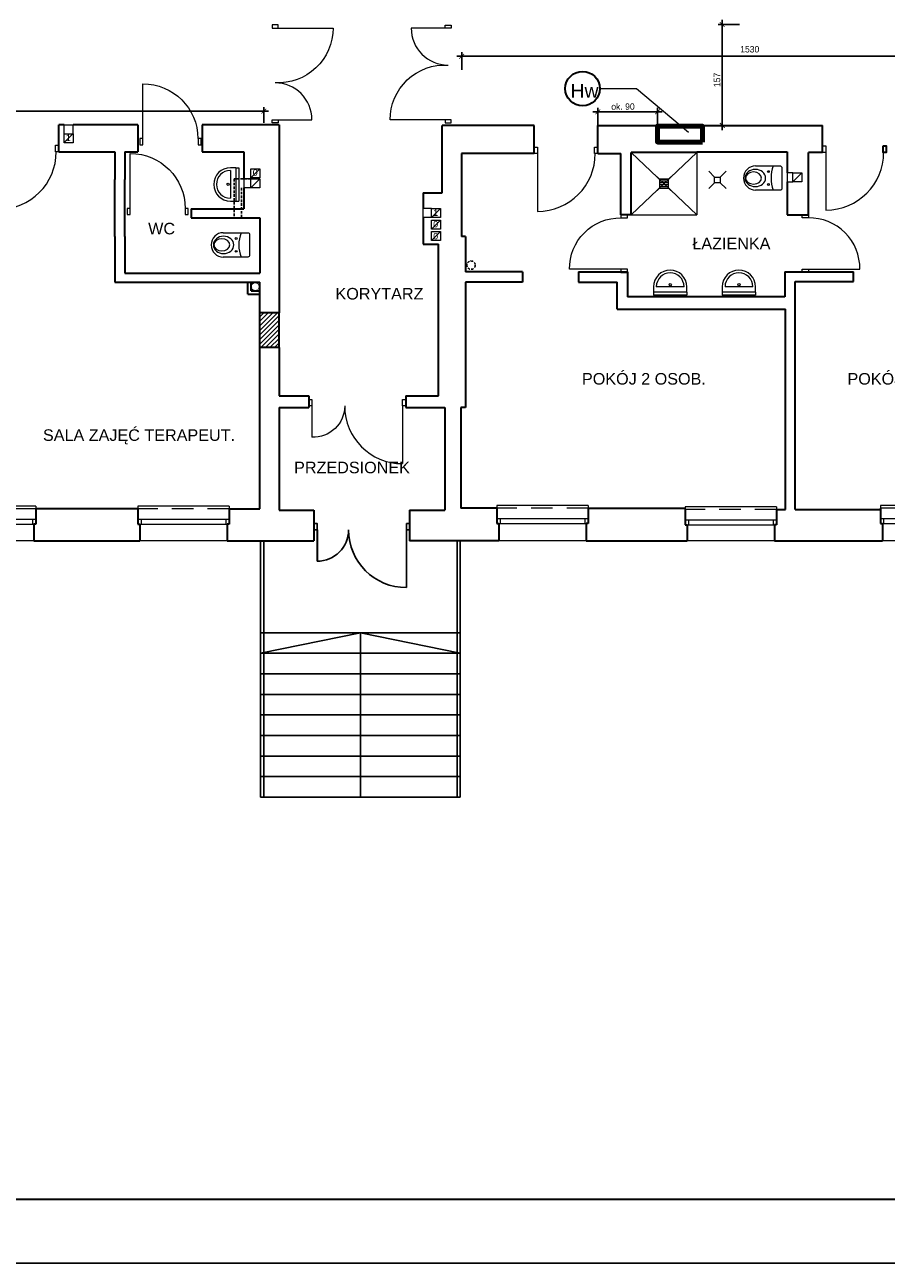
# Model space of a CAD drawing. Extents: x -282929 to -277084, y 175542 to 191450.
# Tile 10 of 30: x -281815 to -280474, y 178825 to 180753. Entities that reach past the tile are written whole.
import ezdxf
from ezdxf.enums import TextEntityAlignment as Align

# ---------------------------------------------------------------- set-up
doc = ezdxf.new("R2010")
doc.units = 0
doc.header["$MEASUREMENT"] = 0
doc.header["$PDMODE"] = 3
doc.header["$PDSIZE"] = 12
doc.linetypes.add('DASHEDX2', pattern=[1.5, 1, -0.5])
doc.linetypes.add('DGN Style 2', pattern=[55.531736, 33.319042, -22.212694])
doc.layers.get('0').update_dxf_attribs({"linetype": 'CONTINUOUS'})
doc.layers.get('DEFPOINTS').update_dxf_attribs({"linetype": 'CONTINUOUS'})
for name, color, linetype, lineweight in [('1 cienka', 7, 'CONTINUOUS', 9), ('dzrwi', 6, 'CONTINUOUS', 0), ('inwentaryzacja', 7, 'CONTINUOUS', 35), ('KONTURY', 92, 'CONTINUOUS', 30), ('OKNA', 3, 'CONTINUOUS', 20), ('proj.wentylacja', 214, 'CONTINUOUS', 25), ('proj.zamur.otworów', 251, 'CONTINUOUS', 15), ('technologia', 160, 'CONTINUOUS', 35), ('WYPOSAZENIE', 4, 'CONTINUOUS', 0), ('ściana proj. - dział', 255, 'CONTINUOUS', 35)]:
    doc.layers.add(name, color=color, linetype=linetype, lineweight=lineweight)
doc.layers.add('elektryka', color=7, linetype='CONTINUOUS')
doc.layers.add('opisy', color=7, linetype='CONTINUOUS')
doc.styles.add('jagoda-100', font='arial.ttf', dxfattribs={"height": 18})
doc.styles.add('SST', font='romans.shx', dxfattribs={"width": 0.6})
doc.styles.add('Style-CHAR_FAST_FONT', font='CHAR_FAST_FONT.shx')
doc.styles.add('Style-SWISSLT_1250', font='SWISSLT_1250.shx')
doc.dimstyles.new('skala_1_50cm', dxfattribs={"dimscale": 5, "dimtxt": 2, "dimasz": 1.5, "dimexe": 1.25, "dimexo": 0.6245, "dimtad": 1, "dimdsep": 46, "dimtxsty": 'SST', "dimblk": 'ARCHTICK', "dimcen": 1.5, "dimdle": 1.5, "dimclrd": 256, "dimclre": 256, "dimclrt": 256, "dimadec": 0, "dimazin": 0, "dimtfac": 1, "dimtix": 1, "dimtmove": 0, "dimatfit": 3, "dimldrblk": 'ARCHTICK', "dimfxl": 1, "dimarcsym": 0})

# ---------------------------------------------------------------- blocks, each defined once
blk = doc.blocks.new('*U37')
at = {"layer": 'OKNA', "linetype": 'Continuous'}
for p, q in [((-66.5, 27), (69.5, 27)), ((72.5, 1), (-69.5, 1)), ((-64.5, -7), (-64.5, 1)), ((67.5, -7), (67.5, 1)), ((72.5, -7), (-69.5, -7)), ((-69.5, -27), (-69.5, -23)), ((-69.5, -27), (72.5, -27)), ((72.5, -27), (72.5, -23))]:
    blk.add_line(p, q, dxfattribs=at)
at = {"layer": 'OKNA', "linetype": 'DGN Style 2'}
blk.add_line((-69.5, -23), (72.5, -23), dxfattribs=at)
blk = doc.blocks.new('*U41')
at = {"layer": 'OKNA', "linetype": 'Continuous'}
for p, q in [((-66.5, 28), (69.5, 28)), ((72.5, 1), (-69.5, 1)), ((-64.5, -7), (-64.5, 1)), ((67.5, -7), (67.5, 1)), ((72.5, -7), (-69.5, -7)), ((-69.5, -27), (-69.5, -23)), ((-69.5, -27), (72.5, -27)), ((72.5, -27), (72.5, -23))]:
    blk.add_line(p, q, dxfattribs=at)
at = {"layer": 'OKNA', "linetype": 'DGN Style 2'}
blk.add_line((-69.5, -23), (72.5, -23), dxfattribs=at)
blk = doc.blocks.new('*U42')
at = {"layer": 'OKNA', "linetype": 'Continuous'}
for p, q in [((-66.5, 26), (69.5, 26)), ((72.5, 1), (-69.5, 1)), ((-64.5, -7), (-64.5, 1)), ((67.5, -7), (67.5, 1)), ((72.5, -7), (-69.5, -7)), ((-69.5, -27), (-69.5, -23)), ((-69.5, -27), (72.5, -27)), ((72.5, -27), (72.5, -23))]:
    blk.add_line(p, q, dxfattribs=at)
at = {"layer": 'OKNA', "linetype": 'DGN Style 2'}
blk.add_line((-69.5, -23), (72.5, -23), dxfattribs=at)
blk = doc.blocks.new('A$C5D6B6965')
at = {"layer": 'WYPOSAZENIE'}
for p, q in [((15, 30), (0, 45)), ((30, 30), (45, 45)), ((15, 15), (0, 0)), ((15, 30), (30, 30)), ((15, 15), (15, 30)), ((30, 15), (15, 15)), ((30, 30), (30, 15)), ((30, 15), (45, 0))]:
    blk.add_line(p, q, dxfattribs=at)
blk = doc.blocks.new('_ARCHTICK')
at = {"color": 0, "linetype": 'ByBlock', "const_width": 0.15}
blk.add_lwpolyline([(-0.5, -0.5), (0.5, 0.5)], dxfattribs=at)
blk = doc.blocks.new('*D94')
at = {"layer": '1 cienka', "linetype": 'Continuous', "lineweight": -2, "transparency": 16777216}
for p, q in [((-280702.7, 180753.7), (-280736, 180753.7)), ((-280729.7, 180761.2), (-280729.7, 180589.2)), ((-280576.6, 180596.7), (-280736, 180596.7))]:
    blk.add_line(p, q, dxfattribs=at)
at = {"layer": 'DEFPOINTS', "color": 0, "linetype": 'Continuous', "transparency": 16777216}
for p in [(-280699.6, 180753.7), (-280729.7, 180596.7), (-280573.4, 180596.7)]:
    blk.add_point(p, dxfattribs=at)
at = {"layer": '1 cienka', "linetype": 'Continuous', "lineweight": -2, "transparency": 16777216, "xscale": 7.5, "yscale": 7.5, "zscale": 7.5}
for p, rotation in [((-280729.7, 180753.7), 90), ((-280729.7, 180596.7), 270)]:
    blk.add_blockref('_ARCHTICK', p, dxfattribs=dict(at, rotation=rotation))
at = {"layer": '1 cienka', "linetype": 'Continuous', "transparency": 16777216, "insert": (-280737.8, 180667.5), "char_height": 10, "attachment_point": 5, "rotation": 90, "style": 'Style-CHAR_FAST_FONT'}
blk.add_mtext('157', dxfattribs=at)
blk = doc.blocks.new('*D96')
at = {"layer": '1 cienka', "linetype": 'Continuous', "lineweight": -2, "transparency": 16777216}
for p, q in [((-281435.9, 180618.8), (-282655.9, 180618.8)), ((-282648.4, 180597.7), (-282648.4, 180625)), ((-281443.4, 180600.8), (-281443.4, 180625))]:
    blk.add_line(p, q, dxfattribs=at)
at = {"layer": 'DEFPOINTS', "color": 0, "linetype": 'Continuous', "transparency": 16777216}
for p in [(-282648.4, 180618.8), (-282648.4, 180594.6), (-281443.4, 180597.7)]:
    blk.add_point(p, dxfattribs=at)
at = {"layer": '1 cienka', "linetype": 'Continuous', "lineweight": -2, "transparency": 16777216, "xscale": 7.5, "yscale": 7.5, "zscale": 7.5, "rotation": 180}
blk.add_blockref('_ARCHTICK', (-282648.4, 180618.8), dxfattribs=at)
at = {"layer": '1 cienka', "linetype": 'Continuous', "lineweight": -2, "transparency": 16777216, "xscale": 7.5, "yscale": 7.5, "zscale": 7.5}
blk.add_blockref('_ARCHTICK', (-281443.4, 180618.8), dxfattribs=at)
at = {"layer": '1 cienka', "linetype": 'Continuous', "transparency": 16777216, "insert": (-282200.1, 180629.7), "char_height": 10, "attachment_point": 5, "style": 'Style-CHAR_FAST_FONT'}
blk.add_mtext('1200', dxfattribs=at)
blk = doc.blocks.new('*D97')
at = {"layer": '1 cienka', "linetype": 'Continuous', "lineweight": -2, "transparency": 16777216}
for p, q in [((-281135.2, 180683.3), (-281135.2, 180710.6)), ((-279608.5, 180715.5), (-279608.5, 180698.1)), ((-279601, 180704.3), (-281142.7, 180704.3))]:
    blk.add_line(p, q, dxfattribs=at)
at = {"layer": 'DEFPOINTS', "color": 0, "linetype": 'Continuous', "transparency": 16777216}
for p in [(-279608.5, 180718.6), (-281135.2, 180704.3), (-281135.2, 180680.1)]:
    blk.add_point(p, dxfattribs=at)
at = {"layer": '1 cienka', "linetype": 'Continuous', "lineweight": -2, "transparency": 16777216, "xscale": 7.5, "yscale": 7.5, "zscale": 7.5, "rotation": 180}
blk.add_blockref('_ARCHTICK', (-281135.2, 180704.3), dxfattribs=at)
at = {"layer": '1 cienka', "linetype": 'Continuous', "lineweight": -2, "transparency": 16777216, "xscale": 7.5, "yscale": 7.5, "zscale": 7.5}
blk.add_blockref('_ARCHTICK', (-279608.5, 180704.3), dxfattribs=at)
at = {"layer": '1 cienka', "linetype": 'Continuous', "transparency": 16777216, "insert": (-280686.9, 180715.2), "char_height": 10, "attachment_point": 5, "style": 'Style-CHAR_FAST_FONT'}
blk.add_mtext('1530', dxfattribs=at)
blk = doc.blocks.new('*D128')
at = {"layer": '1 cienka', "linetype": 'Continuous', "lineweight": -2, "transparency": 16777216}
for p, q in [((-280823, 180617.8), (-280930.9, 180617.8)), ((-280923.4, 180596.7), (-280923.4, 180624)), ((-280830.5, 180598.8), (-280830.5, 180624))]:
    blk.add_line(p, q, dxfattribs=at)
at = {"layer": 'DEFPOINTS', "color": 0, "linetype": 'Continuous', "transparency": 16777216}
for p in [(-280923.4, 180617.8), (-280923.4, 180593.6), (-280830.5, 180595.7)]:
    blk.add_point(p, dxfattribs=at)
at = {"layer": '1 cienka', "linetype": 'Continuous', "lineweight": -2, "transparency": 16777216, "xscale": 7.5, "yscale": 7.5, "zscale": 7.5, "rotation": 180}
blk.add_blockref('_ARCHTICK', (-280923.4, 180617.8), dxfattribs=at)
at = {"layer": '1 cienka', "linetype": 'Continuous', "lineweight": -2, "transparency": 16777216, "xscale": 7.5, "yscale": 7.5, "zscale": 7.5}
blk.add_blockref('_ARCHTICK', (-280830.5, 180617.8), dxfattribs=at)
at = {"layer": '1 cienka', "linetype": 'Continuous', "transparency": 16777216, "insert": (-280884.2, 180625.9), "char_height": 10, "attachment_point": 5, "style": 'Style-CHAR_FAST_FONT'}
blk.add_mtext('ok. 90', dxfattribs=at)

msp = doc.modelspace()

# ---------------------------------------------------------------- hatches: boundary and pattern name
at = {"layer": 'proj.zamur.otworów'}
h = msp.add_hatch(dxfattribs=at)
h.set_pattern_fill('ANSI31', color=256, scale=40, style=0)
h.set_pattern_definition([(45, (-21490.7413, -277.1496), (-3.535533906, 3.535533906), [])])
h.paths.add_polyline_path([(-281429.434, 180277.708), (-281419.434, 180277.708), (-281419.434, 180304.708), (-281429.434, 180304.708)])
h.paths.add_polyline_path([(-281429.434, 180299.708), (-281439.434, 180299.708), (-281439.434, 180277.708), (-281429.434, 180277.708)])
h.paths.add_polyline_path([(-281429.434, 180299.708), (-281429.434, 180304.708), (-281439.434, 180304.708), (-281439.434, 180299.708)])
h.paths.add_polyline_path([(-281439.434, 180304.708), (-281449.434, 180304.708), (-281449.434, 180277.708), (-281439.434, 180277.708)])
h.paths.add_polyline_path([(-281439.434, 180277.708), (-281449.434, 180277.708), (-281449.434, 180250.708), (-281439.434, 180250.708)])
h.paths.add_polyline_path([(-281429.434, 180277.708), (-281439.434, 180277.708), (-281439.434, 180255.708), (-281429.434, 180255.708)])
h.paths.add_polyline_path([(-281429.434, 180250.708), (-281419.434, 180250.708), (-281419.434, 180277.708), (-281429.434, 180277.708)])
h.paths.add_polyline_path([(-281439.434, 180255.708), (-281439.434, 180250.708), (-281429.434, 180250.708), (-281429.434, 180255.708)])

# ---------------------------------------------------------------- linework, layer by layer
at = {"layer": '1 cienka', "linetype": 'Continuous'}
for p, q in [((-280920.276, 180654.012), (-280863.133, 180653.95)), ((-280863.133, 180653.95), (-280782.273, 180586.324))]:
    msp.add_line(p, q, dxfattribs=at)
at = {"layer": '1 cienka', "linetype": 'Continuous', "lineweight": 30}
msp.add_circle((-280947.147, 180654.012), 26.871, dxfattribs=at)
at = {"layer": 'dzrwi'}
for p, q in [((-281430.56, 180753.079), (-281430.56, 180748.329)), ((-281421.06, 180753.079), (-281430.56, 180753.079)), ((-281430.56, 180748.329), (-281421.06, 180748.329)), ((-281421.06, 180748.329), (-281421.06, 180753.079)), ((-281421.06, 180748.329), (-281335.56, 180748.329)), ((-281161.25, 180748.096), (-281213.909, 180748.096)), ((-281161.25, 180748.096), (-281161.25, 180752.846)), ((-281161.25, 180752.846), (-281151.75, 180752.846)), ((-281151.75, 180748.096), (-281161.25, 180748.096)), ((-281151.75, 180752.846), (-281151.75, 180748.096)), ((-281631.51, 180576.081), (-281631.51, 180661.581)), ((-281754.337, 180583.708), (-281754.337, 180597.708)), ((-281754.337, 180597.708), (-281740.337, 180597.708)), ((-281740.337, 180583.708), (-281740.337, 180597.708)), ((-281430.56, 180600.802), (-281430.56, 180605.552)), ((-281430.56, 180605.552), (-281421.06, 180605.552)), ((-281421.06, 180600.802), (-281430.56, 180600.802)), ((-281421.06, 180605.552), (-281421.06, 180600.802)), ((-281421.06, 180605.552), (-281368.401, 180605.552)), ((-281161.25, 180605.319), (-281246.75, 180605.319)), ((-281151.75, 180605.319), (-281161.25, 180605.319)), ((-281161.25, 180605.319), (-281161.25, 180600.569)), ((-281161.25, 180600.569), (-281151.75, 180600.569)), ((-281151.75, 180600.569), (-281151.75, 180605.319)), ((-281754.337, 180569.955), (-281740.337, 180583.955)), ((-280568.434, 180554.708), (-280568.434, 180464.708)), ((-281651.163, 180467.471), (-281651.163, 180552.971)), ((-281017.434, 180552.708), (-281017.434, 180462.708)), ((-281463.434, 180515.113), (-281449.434, 180529.113)), ((-281449.434, 180529.113), (-281449.434, 180515.113)), ((-280619.833, 180508.708), (-280605.833, 180522.708)), ((-281463.434, 180513.392), (-281474.434, 180513.392)), ((-281474.434, 180513.392), (-281474.434, 180499.392)), ((-281463.434, 180499.392), (-281474.434, 180499.392)), ((-281463.434, 180499.639), (-281449.434, 180513.639)), ((-281182.434, 180467.304), (-281195.434, 180467.304)), ((-281195.434, 180453.304), (-281195.434, 180467.304)), ((-281182.434, 180453.304), (-281168.434, 180467.304)), ((-281182.434, 180453.304), (-281195.434, 180453.304)), ((-281182.434, 180435.322), (-281168.434, 180449.322)), ((-281182.434, 180417.389), (-281168.434, 180431.389)), ((-280887.434, 180372.708), (-280967.434, 180372.708)), ((-280595.434, 180372.708), (-280515.434, 180372.708)), ((-281368.434, 180159.998), (-281368.434, 180111.038)), ((-281227.434, 180159.998), (-281227.434, 180069.998))]:
    msp.add_line(p, q, dxfattribs=at)
at = {"layer": 'dzrwi', "color": 4}
for p, q in [((-280871.434, 180457.708), (-280769.434, 180554.708)), ((-280871.434, 180554.708), (-280769.434, 180457.708)), ((-280769.434, 180554.708), (-280769.434, 180457.708)), ((-281486.716, 180530.785), (-281495.356, 180530.785)), ((-281495.356, 180526.465), (-281495.356, 180483.265)), ((-281486.716, 180530.785), (-281482.374, 180530.785)), ((-281486.716, 180530.785), (-281486.716, 180478.945)), ((-281482.374, 180530.785), (-281482.374, 180478.945)), ((-280827.405, 180513.036), (-280831.16, 180516.791)), ((-280813.405, 180513.036), (-280809.65, 180516.791)), ((-280827.405, 180499.036), (-280831.16, 180495.28)), ((-280827.405, 180513.036), (-280813.405, 180513.036)), ((-280827.405, 180510.629), (-280813.405, 180510.629)), ((-280827.405, 180507.629), (-280813.405, 180507.629)), ((-280827.405, 180504.629), (-280813.405, 180504.629)), ((-280827.405, 180501.629), (-280813.405, 180501.629)), ((-280813.405, 180499.036), (-280809.65, 180495.28)), ((-281495.356, 180478.945), (-281482.374, 180478.945)), ((-281486.716, 180478.945), (-281482.374, 180478.945)), ((-280871.434, 180457.708), (-280769.434, 180457.708)), ((-280836.675, 180345.461), (-280836.675, 180332.48)), ((-280789.155, 180345.461), (-280832.355, 180345.461)), ((-280784.835, 180336.821), (-280784.835, 180345.461)), ((-280729.713, 180345.461), (-280729.713, 180332.48)), ((-280682.193, 180345.461), (-280725.393, 180345.461)), ((-280677.873, 180336.821), (-280677.873, 180345.461)), ((-280836.675, 180336.821), (-280836.675, 180332.48)), ((-280784.835, 180336.821), (-280836.675, 180336.821)), ((-280784.835, 180332.48), (-280836.675, 180332.48)), ((-280784.835, 180336.821), (-280784.835, 180332.48)), ((-280729.713, 180336.821), (-280729.713, 180332.48)), ((-280677.873, 180336.821), (-280729.713, 180336.821)), ((-280677.873, 180332.48), (-280729.713, 180332.48)), ((-280677.873, 180336.821), (-280677.873, 180332.48))]:
    msp.add_line(p, q, dxfattribs=at)
at = {"layer": 'dzrwi', "flags": 128}
for points in [[(-281754.337, 180583.708), (-281740.337, 180583.708), (-281740.337, 180569.708), (-281754.337, 180569.708)], [(-281636.26, 180566.581), (-281631.51, 180566.581), (-281631.51, 180576.081), (-281636.26, 180576.081)], [(-281545.687, 180566.581), (-281540.937, 180566.581), (-281540.937, 180576.081), (-281545.687, 180576.081)], [(-281767.434, 180565.708), (-281762.434, 180565.708), (-281762.434, 180555.708), (-281767.434, 180555.708)], [(-281022.434, 180562.708), (-281017.434, 180562.708), (-281017.434, 180552.708), (-281022.434, 180552.708)], [(-280928.434, 180562.708), (-280923.434, 180562.708), (-280923.434, 180552.708), (-280928.434, 180552.708)], [(-280573.434, 180564.708), (-280568.434, 180564.708), (-280568.434, 180554.708), (-280573.434, 180554.708)], [(-281463.434, 180529.113), (-281449.434, 180529.113), (-281449.434, 180515.113), (-281463.434, 180515.113)], [(-280619.833, 180522.708), (-280605.833, 180522.708), (-280605.833, 180508.708), (-280619.833, 180508.708)], [(-281463.434, 180513.392), (-281449.434, 180513.392), (-281449.434, 180499.392), (-281463.434, 180499.392)], [(-281655.913, 180457.971), (-281651.163, 180457.971), (-281651.163, 180467.471), (-281655.913, 180467.471)], [(-281565.663, 180457.971), (-281560.913, 180457.971), (-281560.913, 180467.471), (-281565.663, 180467.471)], [(-281182.434, 180467.304), (-281168.434, 180467.304), (-281168.434, 180453.304), (-281182.434, 180453.304)], [(-280877.434, 180452.708), (-280877.434, 180457.708), (-280887.434, 180457.708), (-280887.434, 180452.708)], [(-280605.434, 180452.708), (-280605.434, 180457.708), (-280595.434, 180457.708), (-280595.434, 180452.708)], [(-281182.434, 180449.322), (-281168.434, 180449.322), (-281168.434, 180435.322), (-281182.434, 180435.322)], [(-281182.434, 180431.389), (-281168.434, 180431.389), (-281168.434, 180417.389), (-281182.434, 180417.389)], [(-280877.434, 180367.708), (-280877.434, 180372.708), (-280887.434, 180372.708), (-280887.434, 180367.708)], [(-280605.434, 180367.708), (-280605.434, 180372.708), (-280595.434, 180372.708), (-280595.434, 180367.708)], [(-281373.434, 180169.998), (-281368.434, 180169.998), (-281368.434, 180159.998), (-281373.434, 180159.998)], [(-281227.434, 180169.998), (-281222.434, 180169.998), (-281222.434, 180159.998), (-281227.434, 180159.998)]]:
    msp.add_lwpolyline(points, close=True, dxfattribs=at)
at = {"layer": 'dzrwi', "color": 4}
for points in [[(-280677.853, 180533.745), (-280639.853, 180533.745, -0.41421356), (-280636.853, 180530.745), (-280636.853, 180498.745, -0.41421356), (-280639.853, 180495.745), (-280677.853, 180495.745)], [(-281506.381, 180429.626), (-281468.381, 180429.626, -0.41421356), (-281465.381, 180426.626), (-281465.381, 180394.626, -0.41421356), (-281468.381, 180391.626), (-281506.381, 180391.626)]]:
    msp.add_lwpolyline(points, format="xyb", dxfattribs=at)
at = {"layer": 'dzrwi', "flags": 128}
msp.add_lwpolyline([(-280619.833, 180522.708), (-280628.434, 180522.708), (-280628.434, 180508.708), (-280619.833, 180508.708)], dxfattribs=at)
at = {"layer": 'dzrwi', "color": 4}
msp.add_lwpolyline([(-280827.405, 180499.036), (-280813.405, 180499.036), (-280813.405, 180513.036), (-280827.405, 180513.036)], close=True, dxfattribs=at)
for centre, radius in [((-280657.853, 180524.745), 1.449), ((-281498.832, 180504.865), 1.808), ((-280657.853, 180504.745), 1.449), ((-281486.381, 180420.626), 1.449), ((-281486.381, 180400.626), 1.449), ((-280810.755, 180348.938), 1.808), ((-280703.793, 180348.937), 1.808)]:
    msp.add_circle(centre, radius, dxfattribs=at)
at = {"layer": 'dzrwi'}
for centre, radius, start, end in [((-281156.5, 180748.096), 57.409, 180, 270), ((-281425.81, 180605.552), 57.409, 0, 90), ((-281856.434, 180555.708), 90, 270, 0), ((-280568.434, 180554.708), 90, 270, 0), ((-281017.434, 180552.708), 90, 270, 0), ((-280594.434, 180373.708), 79.006, 359.274776, 90.725224), ((-281227.434, 180159.998), 90, 180, 270)]:
    msp.add_arc(centre, radius, start, end, dxfattribs=at)
at = {"layer": 'dzrwi', "extrusion": (0, 0, -1)}
for centre, radius, start, end in [((281631.51, 180576.081), 85.5, 90, 180), ((281651.163, 180467.471), 85.5, 90, 180), ((280888.434, 180373.708), 79.006, 359.274776, 90.725224), ((281366.434, 180159.998), 49, 180, 272.339253)]:
    msp.add_arc(centre, radius, start, end, dxfattribs=at)
at = {"layer": 'dzrwi', "color": 4}
for centre, radius, start, end in [((-281495.356, 180504.865), 25.92, 90, 270), ((-281495.356, 180504.865), 21.6, 90, 270), ((-280677.507, 180514.745), 19, 90, 270), ((-280598.859, 180514.745), 54.824, 159.722814, 200.277186), ((-281506.381, 180410.626), 19, 90, 270), ((-281427.387, 180410.626), 54.824, 159.722814, 200.277186), ((-280810.755, 180345.461), 25.92, 0, 180), ((-280810.755, 180345.461), 21.6, 0, 180), ((-280703.793, 180345.461), 25.92, 0, 180), ((-280703.793, 180345.461), 21.6, 0, 180)]:
    msp.add_arc(centre, radius, start, end, dxfattribs=at)
at = {"layer": 'dzrwi', "extrusion": (0, 0, -1)}
for centre, major_axis in [((-281421.06, 180748.329), (-60.458, -60.458)), ((-281161.25, 180605.319), (60.458, 60.458))]:
    msp.add_ellipse(centre, major_axis=major_axis, ratio=1, start_param=3.92699082, end_param=5.55337132, dxfattribs=at)
at = {"layer": 'dzrwi', "color": 4, "extrusion": (0, 0, -1)}
for centre, major_axis, ratio in [((-280678.185, 180514.745), (-15.94, 0), 0.84303386), ((-280680.923, 180514.745), (-12.457, 0), 0.76034817), ((-281505.957, 180410.626), (-15.94, 0), 0.84303386), ((-281508.695, 180410.626), (-12.457, 0), 0.76034817)]:
    msp.add_ellipse(centre, major_axis=major_axis, ratio=ratio, dxfattribs=at)
at = {"layer": 'elektryka', "color": 1, "linetype": 'ByBlock', "lineweight": 80}
msp.add_lwpolyline([(-280760.488, 180570.72), (-280830.488, 180570.72), (-280830.488, 180595.708), (-280760.488, 180595.708)], close=True, dxfattribs=at)
at = {"layer": 'inwentaryzacja'}
for p, q in [((-281762.434, 180555.708), (-281762.434, 180597.708)), ((-281754.337, 180597.708), (-281762.434, 180597.708)), ((-281639.434, 180597.708), (-281740.337, 180597.708)), ((-281639.434, 180597.708), (-281639.434, 180555.708)), ((-281419.434, 180597.708), (-281539.434, 180597.708)), ((-281539.434, 180597.708), (-281539.434, 180555.708)), ((-281419.434, 180597.708), (-281419.434, 180304.708)), ((-281165.434, 180491.708), (-281165.434, 180596.708)), ((-281022.434, 180596.708), (-281165.434, 180596.708)), ((-281022.434, 180552.708), (-281022.434, 180596.708)), ((-280923.434, 180552.708), (-280923.434, 180596.708)), ((-280923.434, 180596.708), (-280573.434, 180596.708)), ((-280573.434, 180554.708), (-280573.434, 180596.708)), ((-281762.434, 180555.708), (-281675.434, 180555.708)), ((-281675.434, 180555.708), (-281675.434, 180512.708)), ((-281659.434, 180555.708), (-281659.434, 180512.708)), ((-281659.434, 180555.708), (-281639.434, 180555.708)), ((-281539.434, 180555.708), (-281474.434, 180555.708)), ((-281474.434, 180555.708), (-281474.434, 180513.392)), ((-280871.434, 180457.708), (-280871.434, 180554.708)), ((-280769.434, 180554.708), (-280871.434, 180554.708)), ((-280769.434, 180555.708), (-280628.434, 180555.708)), ((-280628.434, 180555.708), (-280628.434, 180522.708)), ((-280573.434, 180554.708), (-280595.434, 180554.708)), ((-280595.434, 180457.708), (-280595.434, 180554.708)), ((-281022.434, 180552.708), (-281135.434, 180552.708)), ((-281135.434, 180552.708), (-281135.434, 180423.708)), ((-280923.434, 180552.708), (-280887.434, 180552.708)), ((-280887.434, 180457.708), (-280887.434, 180552.708)), ((-281474.434, 180499.392), (-281474.434, 180466.708)), ((-280628.434, 180508.708), (-280628.434, 180457.708)), ((-281195.434, 180491.708), (-281195.434, 180467.304)), ((-281195.434, 180491.708), (-281165.434, 180491.708)), ((-281556.434, 180466.708), (-281474.434, 180466.708)), ((-281556.434, 180466.708), (-281556.434, 180452.708)), ((-280871.434, 180457.708), (-280887.434, 180457.708)), ((-280628.434, 180457.708), (-280595.434, 180457.708)), ((-281556.434, 180452.708), (-281449.434, 180452.708)), ((-281449.434, 180452.708), (-281449.434, 180366.708)), ((-281195.434, 180453.304), (-281195.434, 180411.708)), ((-281675.434, 180423.708), (-281675.434, 180352.708)), ((-281659.434, 180423.708), (-281659.434, 180366.708)), ((-281129.434, 180423.708), (-281135.434, 180423.708)), ((-281129.434, 180423.708), (-281129.434, 180368.708)), ((-281195.434, 180411.708), (-281171.434, 180411.708)), ((-281171.434, 180175.708), (-281171.434, 180411.708)), ((-281659.434, 180366.708), (-281449.434, 180366.708)), ((-281040.434, 180368.708), (-281129.434, 180368.708)), ((-281040.434, 180368.708), (-281040.434, 180352.708)), ((-280953.434, 180368.708), (-280953.434, 180352.708)), ((-280953.434, 180368.708), (-280877.434, 180368.708)), ((-280877.434, 180368.708), (-280877.434, 180329.708)), ((-280632.434, 180368.708), (-280632.434, 180329.708)), ((-280632.434, 180368.708), (-280605.434, 180368.708)), ((-280605.434, 180368.708), (-280525.434, 180368.708)), ((-280525.434, 180353.708), (-280525.434, 180368.708)), ((-281675.434, 180352.708), (-281449.434, 180352.708)), ((-281449.434, 180304.708), (-281449.434, 180352.708)), ((-281040.434, 180352.708), (-281129.434, 180352.708)), ((-281129.434, 180352.708), (-281129.434, 180157.708)), ((-280953.434, 180352.708), (-280893.434, 180352.708)), ((-280893.434, 180310.708), (-280893.434, 180352.708)), ((-280616.434, 180353.708), (-280525.434, 180353.708)), ((-280616.434, 179998.708), (-280616.434, 180353.708)), ((-280632.434, 180329.708), (-280877.434, 180329.708)), ((-281419.434, 180304.708), (-281449.434, 180304.708)), ((-281449.434, 180250.708), (-281449.434, 180304.708)), ((-281419.434, 180250.708), (-281419.434, 180304.708)), ((-280893.434, 180310.708), (-280631.434, 180310.708)), ((-280631.434, 179998.708), (-280631.434, 180310.708)), ((-281449.434, 179999.708), (-281449.434, 180250.708)), ((-281419.434, 180250.708), (-281449.434, 180250.708)), ((-281419.434, 180250.708), (-281419.434, 180175.708)), ((-281419.434, 180175.708), (-281373.434, 180175.708)), ((-281373.434, 180175.708), (-281373.434, 180157.708)), ((-281222.434, 180175.708), (-281171.434, 180175.708)), ((-281222.434, 180175.708), (-281222.434, 180157.708)), ((-281419.434, 180157.708), (-281373.434, 180157.708)), ((-281419.434, 180157.708), (-281419.434, 179997.708)), ((-281222.434, 180157.708), (-281161.434, 180157.708)), ((-281161.434, 180157.708), (-281161.434, 179997.708)), ((-281129.434, 180157.708), (-281136.434, 180157.708)), ((-281136.434, 180157.708), (-281136.434, 180000.708)), ((-281639.434, 179999.708), (-281798.434, 179999.708)), ((-281798.434, 179999.708), (-281798.434, 179975.708)), ((-281639.434, 179999.708), (-281639.434, 179975.708)), ((-281497.434, 179999.708), (-281449.434, 179999.708)), ((-281497.434, 179999.708), (-281497.434, 179975.708)), ((-281419.434, 179997.708), (-281365.434, 179997.708)), ((-281365.434, 179997.708), (-281365.434, 179949.708)), ((-281216.434, 179997.708), (-281216.434, 179949.708)), ((-281216.434, 179997.708), (-281161.434, 179997.708)), ((-281080.434, 180000.708), (-281136.434, 180000.708)), ((-281080.434, 180000.708), (-281080.434, 179976.708)), ((-280938.434, 180000.708), (-280787.434, 180000.708)), ((-280938.434, 180000.708), (-280938.434, 179976.708)), ((-280787.434, 179998.708), (-280787.434, 179974.708)), ((-280645.434, 179998.708), (-280631.434, 179998.708)), ((-280645.434, 179998.708), (-280645.434, 179974.708)), ((-280616.434, 179998.708), (-280483.434, 179998.708)), ((-280483.434, 180000.708), (-280483.434, 179976.708)), ((-281801.434, 179975.708), (-281801.434, 179949.708)), ((-281798.434, 179975.708), (-281801.434, 179975.708)), ((-281798.434, 179983.708), (-281798.434, 179975.708)), ((-281639.434, 179983.708), (-281639.434, 179975.708)), ((-281639.434, 179975.708), (-281636.434, 179975.708)), ((-281636.434, 179975.708), (-281636.434, 179949.708)), ((-281500.434, 179975.708), (-281500.434, 179949.708)), ((-281497.434, 179975.708), (-281500.434, 179975.708)), ((-281497.434, 179983.708), (-281497.434, 179975.708)), ((-281080.434, 179984.708), (-281080.434, 179976.708)), ((-281080.434, 179976.708), (-281077.434, 179976.708)), ((-281077.434, 179976.708), (-281077.434, 179949.708)), ((-280941.434, 179976.708), (-280941.434, 179949.708)), ((-280938.434, 179976.708), (-280941.434, 179976.708)), ((-280938.434, 179984.708), (-280938.434, 179976.708)), ((-280787.434, 179982.708), (-280787.434, 179974.708)), ((-280645.434, 179982.708), (-280645.434, 179974.708)), ((-280483.434, 179984.708), (-280483.434, 179976.708)), ((-280483.434, 179976.708), (-280480.434, 179976.708)), ((-280480.434, 179976.708), (-280480.434, 179949.708)), ((-281360.434, 179966.998), (-281360.434, 179917.998)), ((-280787.434, 179974.708), (-280784.434, 179974.708)), ((-280784.434, 179974.708), (-280784.434, 179949.708)), ((-280648.434, 179974.708), (-280648.434, 179949.708)), ((-280645.434, 179974.708), (-280648.434, 179974.708)), ((-281801.434, 179949.708), (-281636.434, 179949.708)), ((-281500.434, 179949.708), (-281365.434, 179949.708)), ((-281077.434, 179949.708), (-281216.434, 179949.708)), ((-280941.434, 179949.708), (-280784.434, 179949.708)), ((-280648.434, 179949.708), (-280480.434, 179949.708))]:
    msp.add_line(p, q, dxfattribs=at)
at = {"layer": 'inwentaryzacja', "lineweight": 25}
for p, q in [((-281221.434, 179966.998), (-281221.434, 179876.998)), ((-281448.434, 179550.708), (-281448.434, 179949.708)), ((-281443.434, 179550.708), (-281443.434, 179949.708)), ((-281142.434, 179550.708), (-281142.434, 179949.708)), ((-281137.434, 179550.708), (-281137.434, 179949.708)), ((-281448.434, 179806.708), (-281137.434, 179806.708)), ((-281292.934, 179806.708), (-281448.434, 179774.708)), ((-281448.434, 179774.708), (-281137.434, 179774.708)), ((-281448.434, 179742.708), (-281137.434, 179742.708)), ((-281448.434, 179710.708), (-281137.434, 179710.708)), ((-281448.434, 179678.708), (-281137.434, 179678.708)), ((-281448.434, 179646.708), (-281137.434, 179646.708)), ((-281448.434, 179614.708), (-281137.434, 179614.708)), ((-281448.434, 179582.708), (-281137.434, 179582.708)), ((-281448.434, 179550.708), (-281137.434, 179550.708))]:
    msp.add_line(p, q, dxfattribs=at)
at = {"layer": 'inwentaryzacja', "flags": 128}
msp.add_lwpolyline([(-280479.434, 180564.708), (-280474.434, 180564.708), (-280474.434, 180554.708), (-280479.434, 180554.708)], close=True, dxfattribs=at)
at = {"layer": 'inwentaryzacja', "lineweight": 25, "flags": 128}
for points in [[(-281365.434, 179976.998), (-281360.434, 179976.998), (-281360.434, 179966.998), (-281365.434, 179966.998)], [(-281221.434, 179976.998), (-281216.434, 179976.998), (-281216.434, 179966.998), (-281221.434, 179966.998)]]:
    msp.add_lwpolyline(points, close=True, dxfattribs=at)
msp.add_lwpolyline([(-281292.934, 179550.708), (-281292.934, 179806.708), (-281137.434, 179774.708)], dxfattribs=at)
at = {"layer": 'inwentaryzacja', "lineweight": 25, "extrusion": (0, 0, -1)}
msp.add_arc((281360.434, 179966.998), 49, 180, 270, dxfattribs=at)
at = {"layer": 'inwentaryzacja', "lineweight": 25}
msp.add_arc((-281221.434, 179966.998), 90, 180, 270, dxfattribs=at)
at = {"layer": 'KONTURY'}
msp.add_lwpolyline([(-277198.182, 178925.017), (-277198.182, 181695.017), (-282793.73, 181695.017), (-282793.73, 178925.017)], close=True, dxfattribs=at)
at = {"layer": 'opisy'}
msp.add_lwpolyline([(-277089.192, 178825.017), (-277089.192, 181795.017), (-282928.707, 181795.017), (-282928.707, 178825.017)], close=True, dxfattribs=at)
at = {"layer": 'proj.wentylacja', "linetype": 'DASHEDX2', "ltscale": 4}
for p, q in [((-281463.434, 180513.392), (-281489.721, 180513.392)), ((-281489.721, 180513.392), (-281489.721, 180452.708)), ((-281477.927, 180499.392), (-281477.927, 180452.708))]:
    msp.add_line(p, q, dxfattribs=at)
for centre in [(-281120.717, 180379.082), (-281456.528, 180345.593)]:
    msp.add_circle(centre, 6.5, dxfattribs=at)
at = {"layer": 'ściana proj. - dział'}
for p, q in [((-281675.434, 180423.708), (-281675.434, 180512.708)), ((-281659.434, 180423.708), (-281659.434, 180512.708)), ((-281468.028, 180334.093), (-281468.028, 180352.093)), ((-281463.028, 180339.093), (-281463.028, 180352.093)), ((-281468.028, 180334.093), (-281449.434, 180334.093)), ((-281463.028, 180339.093), (-281449.434, 180339.093))]:
    msp.add_line(p, q, dxfattribs=at)

# ---------------------------------------------------------------- block references
at = {"layer": 'dzrwi', "rotation": 180}
for name, p in [('*U37', (-281867.938, 179976.71)), ('*U37', (-281566.938, 179976.71)), ('*U41', (-281007.938, 179977.71)), ('*U42', (-280714.938, 179975.71)), ('*U41', (-280410.938, 179977.71))]:
    msp.add_blockref(name, p, dxfattribs=at)
at = {"layer": 'technologia', "xscale": 0.6000000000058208, "yscale": 0.6000000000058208, "zscale": 0.6000000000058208}
msp.add_blockref('A$C5D6B6965', (-280750.835, 180498.307), dxfattribs=at)

# ---------------------------------------------------------------- texts
at = {"layer": 'dzrwi', "style": 'Style-SWISSLT_1250'}
for s, p in [('1', (-281747.63, 180577.611)), ('0', (-281456.728, 180523.225)), ('1', (-281175.744, 180460.866)), ('0', (-281175.744, 180442.884)), ('0', (-281175.744, 180424.296))]:
    msp.add_text(s, height=10, dxfattribs=at).set_placement(p, align=Align.MIDDLE_CENTER)
at = {"layer": 'inwentaryzacja', "style": 'jagoda-100'}
for s, p in [('WC', (-281623.379, 180436.025)), ('ŁAZIENKA', (-280776.233, 180412.788)), ('KORYTARZ', (-281331.738, 180334.624)), ('POKÓJ 2 OSOB.', (-280948.057, 180202.114)), ('POKÓJ 2 OSOB.', (-280534.729, 180202.114)), ('SALA ZAJĘĆ TERAPEUT.', (-281787.123, 180114.486)), ('PRZEDSIONEK', (-281396.136, 180064.023))]:
    msp.add_text(s, height=18, rotation=359.999694, dxfattribs=at).set_placement(p, align=Align.MIDDLE_LEFT)
at = {"layer": 'inwentaryzacja', "color": 7, "linetype": 'Continuous', "lineweight": 0, "insert": (-280965.849, 180650.623), "char_height": 21.6, "attachment_point": 4, "rotation": 359.999694, "line_spacing_factor": 0.85, "style": 'jagoda-100'}
msp.add_mtext('Hw', dxfattribs=at)

# ---------------------------------------------------------------- dimensions: what is measured, and where the dimension line sits
at = {"layer": '1 cienka', "linetype": 'Continuous'}
dim = msp.add_linear_dim(base=(-280729.721, 180596.708), p1=(-280699.605, 180753.667), p2=(-280573.434, 180596.708), angle=90, text='157', dimstyle='skala_1_50cm', override={"dimtxsty": 'Style-CHAR_FAST_FONT', "dimtmove": 1}, dxfattribs=at)
dim.commit()
dim.dimension.update_dxf_attribs({"geometry": '*D94', "text_midpoint": (-280729.721, 180667.542), "dimtype": 160})
for base, p1, p2, text, picture, middle in [((-281135.242, 180704.344), (-279608.546, 180718.587), (-281135.242, 180680.15), '1530', '*D97', (-280686.875, 180707.091)), ((-282648.434, 180618.779), (-281443.434, 180597.708), (-282648.434, 180594.585), '1200', '*D96', (-282200.067, 180621.527)), ((-280923.434, 180617.779), (-280830.488, 180595.708), (-280923.434, 180593.585), 'ok. 90', '*D128', (-280884.158, 180617.779))]:
    dim = msp.add_linear_dim(base=base, p1=p1, p2=p2, text=text, dimstyle='skala_1_50cm', override={"dimtxsty": 'Style-CHAR_FAST_FONT', "dimtmove": 1}, dxfattribs=at)
    dim.commit()
    dim.dimension.update_dxf_attribs({"geometry": picture, "text_midpoint": middle, "dimtype": 160})

doc.saveas('drawing.dxf')
